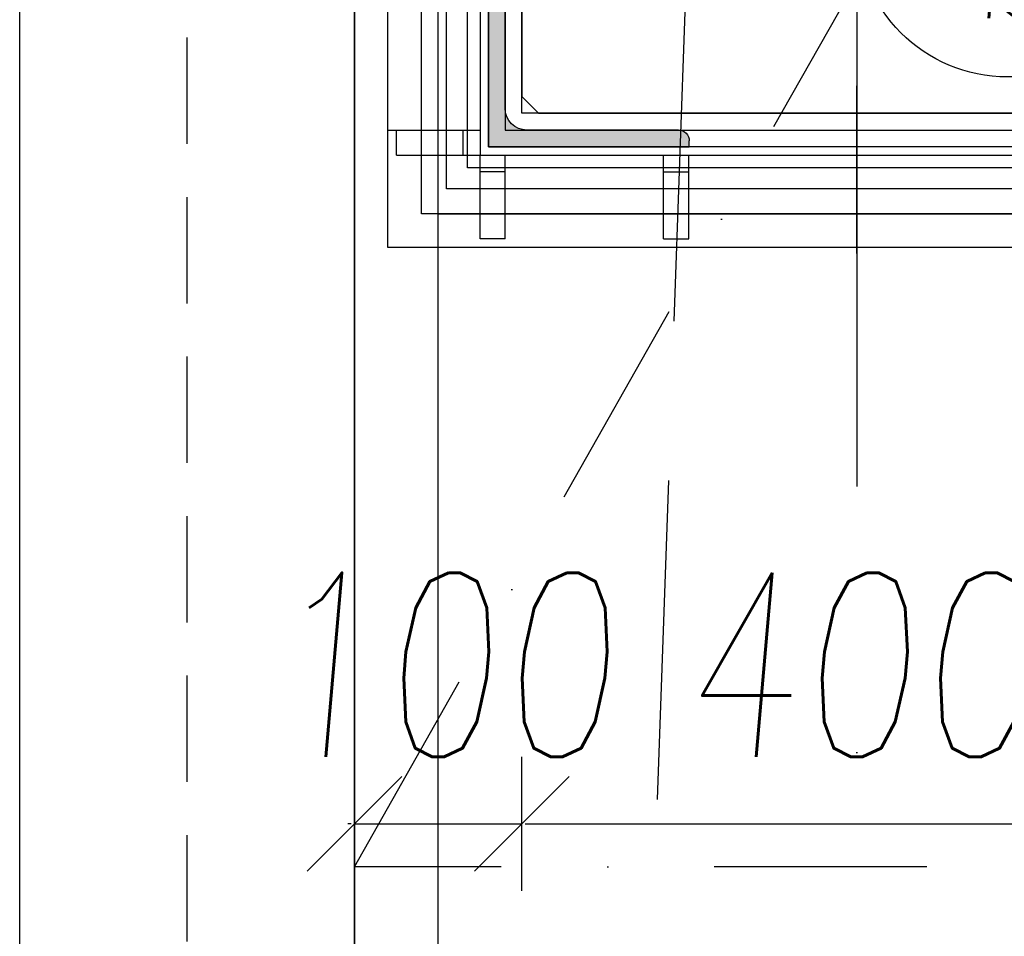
# Model space of a CAD drawing. Header units: millimetres. Extents: x 247761 to 294611, y 172579 to 236863.
# Tile 67 of 256: x 249961 to 250549, y 180864 to 181411. Entities that reach past the tile are written whole.
import ezdxf

# ---------------------------------------------------------------- set-up
doc = ezdxf.new("R2010")
doc.units = ezdxf.units.MM
for name, pattern in [('CK_Čerchovaná 50', [6, 3, -1.5, 0, -1.5]), ('DASHDOTX2', [2, 1, -0.5, 0, -0.5]), ('ČERCHOVANÁ', [25.4, 12.7, -6.35, 0, -6.35]), ('ČÁRKOVANÁ', [19.05, 12.7, -6.35])]:
    doc.linetypes.add(name, pattern=pattern)
for name, color, linetype in [('BOURÁNÍ PODLAHY', 30, 'Continuous'), ('FASÁDA DETAILNÍ', 4, 'Continuous'), ('HU-obrys', 3, 'Continuous'), ('HU-ocel pohled', 9, 'Continuous'), ('HU-ocel rez', 140, 'Continuous'), ('HU-osy', 7, 'DASHDOTX2'), ('HU-slaba odstin sedi 254', 254, 'Continuous'), ('KOTY', 7, 'Continuous'), ('KOTY 50', 7, 'Continuous'), ('KÓTY BOURÁNÍ', 7, 'Continuous'), ('NOVA', 240, 'Continuous'), ('NOVÁ TLUSTÁ', 240, 'Continuous'), ('OSY', 7, 'Continuous'), ('TENKA', 4, 'Continuous')]:
    doc.layers.add(name, color=color, linetype=linetype)
doc.layers.add('PLOCHY K PRONÁJMU', color=200, linetype='Continuous', plot=False)
doc.layers.add('PLOCHY_MISTNOSTI', color=180, linetype='Continuous', plot=False)
doc.styles.add('CS-ROMANS', font='romans.shx', dxfattribs={"width": 0.75, "oblique": 5})
doc.dimstyles.new('A_KÓTA_50', dxfattribs={"dimtxt": 110, "dimasz": 2, "dimexe": 100, "dimexo": 1500, "dimgap": 40, "dimtad": 1, "dimrnd": 1, "dimdsep": 46, "dimtxsty": 'CS-ROMANS', "dimblk": 'KOT_CARA20', "dimcen": 45, "dimse1": 1, "dimse2": 1, "dimclrd": 256, "dimclre": 256, "dimclrt": 256, "dimadec": 0, "dimazin": 0, "dimtfac": 1, "dimtix": 1, "dimtmove": 2, "dimatfit": 3, "dimldrblk": 'OBLIQUE', "dimfxl": 0, "dimtolj": 1, "dimarcsym": 0})

# ---------------------------------------------------------------- blocks, each defined once
blk = doc.blocks.new('A$C69D17D4D')
at = {"layer": 'FASÁDA DETAILNÍ'}
for points in [[(1416, 1484), (-24684, 1484), (-24684, 24684), (1416, 24684)], [(1216, 1684), (-24484, 1684), (-24484, 24484), (1216, 24484)]]:
    blk.add_lwpolyline(points, close=True, dxfattribs=at)
at = {"layer": 'FASÁDA DETAILNÍ', "color": 7, "linetype": 'ČÁRKOVANÁ', "ltscale": 5}
blk.add_lwpolyline([(1316, 1584), (-24584, 1584), (-24584, 24584), (1316, 24584)], close=True, dxfattribs=at)
blk = doc.blocks.new('NOVÁ PODLAHA')
at = {"layer": 'NOVA', "linetype": 'ČÁRKOVANÁ', "ltscale": 15}
blk.add_line((0, 750), (750, 22050), dxfattribs=at)
at = {"layer": 'NOVA'}
blk.add_lwpolyline([(25700, 16457.5), (25700, 0), (0, 0), (0, 15942.5)], dxfattribs=at)
blk = doc.blocks.new('KOT_CARA20')
for p, q in [((0, 20), (0, -20)), ((0, 0), (14.14, 14.14)), ((0, 0), (-14.14, -14.14))]:
    blk.add_line(p, q)
blk = doc.blocks.new('*D114')
at = {"layer": 'Defpoints', "color": 0, "ltscale": 5, "transparency": 16777216}
for p in [(250160.52, 181355.26), (250260.52, 181355.26), (250260.52, 180930.9)]:
    blk.add_point(p, dxfattribs=at)
at = {"layer": 'KOTY 50', "lineweight": -2, "ltscale": 5, "transparency": 16777216}
for p, q in [((250158.52, 180930.9), (250156.52, 180930.9)), ((250160.52, 180930.9), (250260.52, 180930.9)), ((250262.52, 180930.9), (250264.52, 180930.9))]:
    blk.add_line(p, q, dxfattribs=at)
at = {"layer": 'KOTY 50', "lineweight": -2, "ltscale": 5, "transparency": 16777216, "xscale": 2, "yscale": 2, "zscale": 2}
blk.add_blockref('KOT_CARA20', (250160.52, 180930.9), dxfattribs=at)
at = {"layer": 'KOTY 50', "lineweight": -2, "ltscale": 5, "transparency": 16777216, "xscale": 2, "yscale": 2, "zscale": 2, "rotation": 180}
blk.add_blockref('KOT_CARA20', (250260.52, 180930.9), dxfattribs=at)
at = {"layer": 'KOTY 50', "ltscale": 5, "transparency": 16777216, "insert": (250210.52, 181025.9), "char_height": 110, "attachment_point": 5, "style": 'CS-ROMANS'}
blk.add_mtext('\\A1;100', dxfattribs=at)
blk = doc.blocks.new('_OBLIQUE')
at = {"color": 0, "linetype": 'ByBlock', "ltscale": 15}
blk.add_line((-0.5, -0.5), (0.5, 0.5), dxfattribs=at)
blk = doc.blocks.new('*D115')
at = {"layer": 'Defpoints', "color": 0, "ltscale": 5, "transparency": 16777216}
for p in [(250260.52, 181355.26), (250660.52, 181355.26), (250660.52, 180930.9)]:
    blk.add_point(p, dxfattribs=at)
at = {"layer": 'KOTY 50', "lineweight": -2, "ltscale": 5, "transparency": 16777216}
blk.add_line((250262.52, 180930.9), (250658.52, 180930.9), dxfattribs=at)
at = {"layer": 'KOTY 50', "lineweight": -2, "ltscale": 5, "transparency": 16777216, "xscale": 2, "yscale": 2, "zscale": 2, "rotation": 180}
blk.add_blockref('KOT_CARA20', (250260.52, 180930.9), dxfattribs=at)
at = {"layer": 'KOTY 50', "lineweight": -2, "ltscale": 5, "transparency": 16777216, "xscale": 2, "yscale": 2, "zscale": 2}
blk.add_blockref('KOT_CARA20', (250660.52, 180930.9), dxfattribs=at)
at = {"layer": 'KOTY 50', "ltscale": 5, "transparency": 16777216, "insert": (250460.52, 181025.9), "char_height": 110, "attachment_point": 5, "style": 'CS-ROMANS'}
blk.add_mtext('\\A1;400', dxfattribs=at)
blk = doc.blocks.new('A$C657B7939')
at = {"layer": 'HU-slaba odstin sedi 254'}
h = blk.add_hatch(color=256, dxfattribs=at)
h.dxf.hatch_style = 1
h.paths.add_polyline_path([(0.01, 0.1135, 0.414214), (0.0035, 0.12), (0, 0.12), (0, 0), (0.12, 0), (0.12, 0.0035, 0.414214), (0.1135, 0.01), (0.023, 0.01, -0.414214), (0.01, 0.023)])
for p, q in [((0, 0.12), (0.0035, 0.12)), ((0, 0), (0, 0.12)), ((0.01, 0.1135), (0.01, 0.023)), ((0.023, 0.01), (0.1135, 0.01)), ((0.12, 0.0035), (0.12, 0)), ((0.12, 0), (0, 0))]:
    blk.add_line(p, q)
for centre, radius, start, end in [((0.0035, 0.1135), 0.0065, 0, 90), ((0.023, 0.023), 0.013, 180, 270), ((0.1135, 0.0035), 0.0065, 0, 90)]:
    blk.add_arc(centre, radius, start, end)
blk = doc.blocks.new('ztužení sloupů 2')
at = {"layer": 'HU-obrys', "ltscale": 100}
blk.add_lwpolyline([(141108.33, 177277.86), (141108.33, 176697.86), (141118.33, 176687.86), (141498.33, 176687.86), (141508.33, 176697.86), (141508.33, 177277.86), (141498.33, 177287.86), (141118.33, 177287.86)], close=True, dxfattribs=at)
at = {"layer": 'HU-ocel pohled'}
for p, q in [((141027.96, 176677.86), (141083.33, 176677.86)), ((141033.33, 176662.86), (141033.33, 176677.86)), ((141073.33, 176662.86), (141073.33, 176677.86)), ((141033.33, 176662.86), (141083.33, 176662.86)), ((141083.33, 176612.86), (141083.33, 176662.86)), ((141098.33, 176612.86), (141098.33, 176662.86)), ((141192.96, 176612.86), (141192.96, 176662.86)), ((141207.96, 176612.86), (141207.96, 176662.86)), ((141098.33, 176652.86), (141083.33, 176652.86)), ((141192.96, 176652.86), (141207.96, 176652.86)), ((141098.33, 176612.86), (141083.33, 176612.86)), ((141192.96, 176612.86), (141207.96, 176612.86))]:
    blk.add_line(p, q, dxfattribs=at)
for points in [[(141027.96, 177367.86), (141027.96, 176607.86), (141587.96, 176607.86), (141587.96, 177367.86)], [(141083.33, 177312.86), (141083.33, 176662.86), (141533.33, 176662.86), (141533.33, 177312.86)], [(141098.33, 177297.86), (141098.33, 176677.86), (141518.33, 176677.86), (141518.33, 177297.86)]]:
    blk.add_lwpolyline(points, close=True, dxfattribs=at)
at = {"layer": 'HU-osy', "ltscale": 100}
blk.add_line((141308.33, 176604.18), (141308.33, 177371.54), dxfattribs=at)
at = {"layer": 'KÓTY BOURÁNÍ'}
blk.add_circle((141398.46, 176799.7), 90.14, dxfattribs=at)
at = {"layer": 'NOVÁ TLUSTÁ', "ltscale": 5}
for points in [[(141063.33, 177332.86), (141553.33, 177332.86), (141553.33, 176642.86), (141063.33, 176642.86)], [(141075.83, 177320.36), (141540.83, 177320.36), (141540.83, 176655.36), (141075.83, 176655.36)], [(141088.33, 177307.86), (141528.33, 177307.86), (141528.33, 176667.86), (141088.33, 176667.86)]]:
    blk.add_lwpolyline(points, close=True, dxfattribs=at)
at = {"layer": 'HU-ocel rez', "ltscale": 30, "xscale": -1000, "yscale": 1000, "rotation": 270}
blk.add_blockref('A$C657B7939', (141088.33, 176667.86), dxfattribs=at)
at = {"layer": 'KÓTY BOURÁNÍ', "insert": (141371.22, 176807.17), "char_height": 125, "width": 78.6474, "attachment_point": 4, "style": 'CS-ROMANS'}
blk.add_mtext('\\A1;b', dxfattribs=at)

msp = doc.modelspace()

# ---------------------------------------------------------------- linework, layer by layer
at = {"layer": 'BOURÁNÍ PODLAHY', "color": 6, "linetype": 'ČERCHOVANÁ', "ltscale": 10}
msp.add_line((250160.517, 180905.259), (251010.517, 182405.259), dxfattribs=at)
msp.add_lwpolyline([(250160.517, 182405.259), (251010.517, 182405.259), (251010.517, 180905.259), (250160.517, 180905.259)], close=True, dxfattribs=at)
at = {"layer": 'OSY', "linetype": 'ČERCHOVANÁ', "ltscale": 25}
msp.add_line((250460.517, 199232.667), (250460.517, 174158.02), dxfattribs=at)
at = {"layer": 'PLOCHY K PRONÁJMU', "ltscale": 5}
msp.add_lwpolyline([(250210.517, 197805.259), (275810.517, 197805.259), (275810.517, 175105.259), (250210.517, 175105.259)], close=True, dxfattribs=at)
msp.add_lwpolyline([(256970.517, 177215.259), (256450.517, 177215.259), (256450.517, 176495.259), (256970.517, 176495.259), (256710.517, 175105.259), (250210.517, 175105.259), (250210.517, 176499.259), (250716.517, 176499.259), (250716.517, 177211.259), (250210.517, 177211.259), (250210.517, 181295.259), (250720.517, 181295.259), (250720.517, 182015.259), (250210.517, 182015.259), (250210.517, 186095.259), (250720.517, 186095.259), (250720.517, 186455.259), (256510.517, 186455.259), (256510.517, 186255.259), (256710.517, 186255.259), (256710.517, 181855.259), (256510.517, 181855.259), (256510.517, 181455.259), (256910.517, 181455.259)], dxfattribs=at)
at = {"layer": 'PLOCHY K PRONÁJMU', "color": 70, "ltscale": 5}
msp.add_lwpolyline([(250200.517, 182015.259), (250720.517, 182015.259), (250720.517, 181295.259), (250200.517, 181295.259)], close=True, dxfattribs=at)
at = {"layer": 'PLOCHY_MISTNOSTI', "ltscale": 5}
msp.add_lwpolyline([(250160.517, 179292.759), (254448.017, 179292.759), (254448.017, 179992.759), (254798.017, 179992.759), (254798.018, 181617.759), (250660.518, 181617.759), (250660.518, 181355.259), (250260.517, 181355.259), (250260.517, 181417.759), (250160.517, 181417.759), (250160.517, 179292.759)], close=True, dxfattribs=at)
at = {"layer": 'TENKA', "linetype": 'CK_Čerchovaná 50', "ltscale": 50}
msp.add_line((250160.517, 174855.259), (250160.517, 198055.259), dxfattribs=at)
at = {"layer": 'TENKA', "ltscale": 20}
msp.add_lwpolyline([(250160.517, 179292.759), (250160.517, 181397.759)], dxfattribs=at)

# ---------------------------------------------------------------- block references
at = {"layer": 'KOTY'}
msp.add_blockref('NOVÁ PODLAHA', (250160.517, 175055.259), dxfattribs=at)
at = {"layer": 'KOTY 50'}
msp.add_blockref('ztužení sloupů 2', (109152.19, 4667.4), dxfattribs=at)
at = {"layer": 'NOVA', "ltscale": 300}
msp.add_blockref('A$C69D17D4D', (274644.517, 173371.259), dxfattribs=at)

# ---------------------------------------------------------------- dimensions: what is measured, and where the dimension line sits
at = {"layer": 'KOTY 50', "ltscale": 5}
for base, p1, p2, picture, middle in [((250260.517, 180930.895), (250160.517, 181355.259), (250260.517, 181355.259), '*D114', (250210.517, 181025.895)), ((250660.517, 180930.895), (250260.517, 181355.259), (250660.517, 181355.259), '*D115', (250460.517, 181025.895))]:
    dim = msp.add_linear_dim(base=base, p1=p1, p2=p2, dimstyle='A_KÓTA_50', dxfattribs=at)
    dim.commit()
    dim.dimension.update_dxf_attribs({"geometry": picture, "text_midpoint": middle})

doc.saveas('drawing.dxf')
